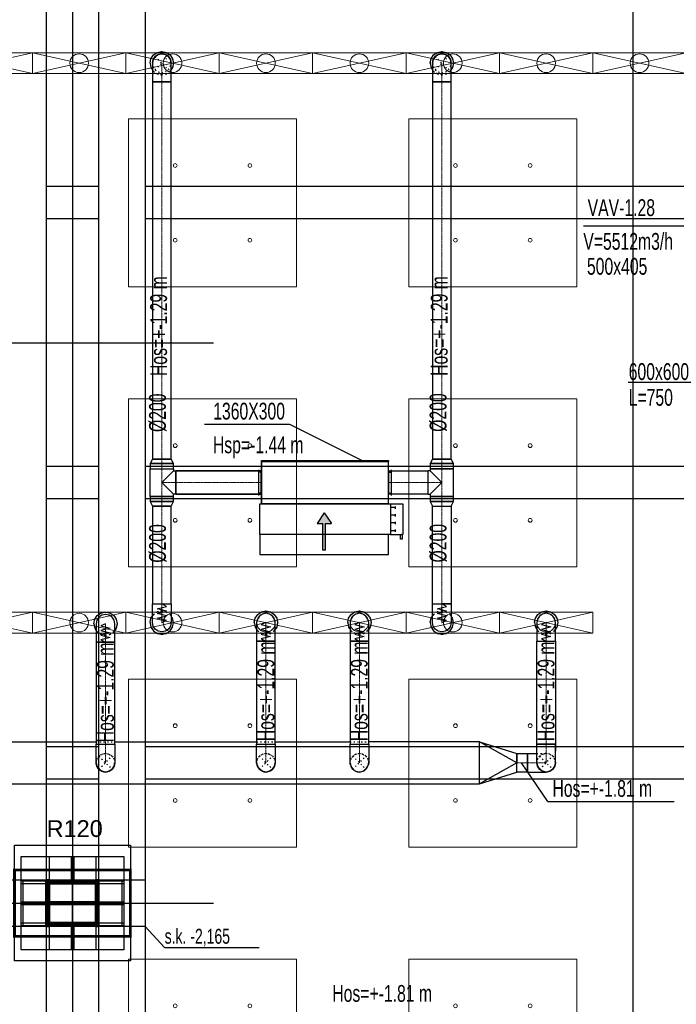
# Model space of a CAD drawing. Header units: centimetres. Extents: x -228435 to 46820, y -89367 to 152985.
# Tile 112 of 252: x -47105 to -40075, y 63916 to 74462. Entities that reach past the tile are written whole.
import ezdxf
from ezdxf.enums import TextEntityAlignment as Align

# ---------------------------------------------------------------- set-up
doc = ezdxf.new("R2010")
doc.units = ezdxf.units.CM
doc.header["$LTSCALE"] = 50
for name, pattern in [('CADVENT_CENTERLINE', [9.9, 7.4, -1, 0.5, -1]), ('CADVENT_HIDDEN', [0.8, 0.25, -0.55]), ('Kondygnacja  -0_5$0$HIDDEN', [9.525, 6.35, -3.175]), ('Kondygnacja  -0_5$0$HIDDEN2', [4.7625, 3.175, -1.5875]), ('Osie rzutów$0$DASHDOT2', [12.7, 6.35, -3.175, 0, -3.175])]:
    doc.linetypes.add(name, pattern=pattern)
for name, color, linetype in [('01-103-Went PP_poziom-0_5$0$L_Nawiew', 3, 'Continuous'), ('bgde-nawiewDETAILS', 1, 'Continuous'), ('bgde-nawiewEXP', 1, 'Continuous'), ('bgde-nawiewHIDDEN', 1, 'Continuous'), ('bgde-tekst', 7, 'Continuous'), ('bgde-wywiewSOL', 5, 'Continuous'), ('bgde_VAV', 7, 'Continuous'), ('bgde_wymiary tłumik VAV', 7, 'Continuous'), ('Kondygnacja  -0_5$0$ARCH_GK', 8, 'Continuous'), ('Kondygnacja  -0_5$0$ARCH_INFO_ODPORNOŚĆ OGNIOWA', 8, 'Continuous'), ('Kondygnacja  -0_5$0$ARCH_KONSTR_POWYŻEJ RZUTU', 8, 'Kondygnacja  -0_5$0$HIDDEN'), ('Kondygnacja  -0_5$0$ARCH_KONSTR_POWYŻEJ RZUTU_IST', 8, 'Kondygnacja  -0_5$0$HIDDEN2'), ('Kondygnacja  -0_5$0$ARCH_KONSTRUKCJA_NIEWIDOCZNA', 8, 'Continuous'), ('Kondygnacja  -0_5$0$ARCH_OKŁADZINA', 8, 'Continuous'), ('Kondygnacja  -0_5$0$ARCH_SŁUPY', 8, 'Continuous'), ('Osie rzutów$0$ARCH_INFO_OSIE_IST', 8, 'Osie rzutów$0$DASHDOT2'), ('Osie rzutów$0$ARCH_INFO_OSIE_OPISY_IST', 8, 'Continuous')]:
    doc.layers.add(name, color=color, linetype=linetype)
for name, color, linetype, lineweight in [('bgde-nawiewCEN', 7, 'Continuous', 13), ('bgde_nawiewnik', 11, 'Continuous', 5), ('SU Lampy kwadratowe  -05$0$ARCH_SUFITY_PODWIESZANE', 8, 'Continuous', 9)]:
    doc.layers.add(name, color=color, linetype=linetype, lineweight=lineweight)
doc.styles.add('Kondygnacja  -0_5$0$Arial', font='ARIAL.TTF')
doc.styles.add('Kondygnacja  -0_5$0$BIKTS', font='bikromsw.shx', dxfattribs={"width": 0.8})
pattern_1 = [(45, (-1133.3117, -3177.9858), (-0.6735192, 0.6735192), [])]

# ---------------------------------------------------------------- blocks, each defined once
blk = doc.blocks.new('Osie rzutów')
at = {"layer": 'Osie rzutów$0$ARCH_INFO_OSIE_IST', "ltscale": 10}
for p, q in [((7460, 12510), (7460, 4623.26)), ((8060, 12510), (8060, 4623.26)), ((4436.04, 11600), (13655, 11600)), ((7460, 10970), (7460, 11030)), ((4436.04, 11000), (13655, 11000)), ((7490, 11000), (7430, 11000))]:
    blk.add_line(p, q, dxfattribs=at)
blk = doc.blocks.new('SU Lampy kwadratowe  -05$0$moduł sufitu')
at = {"layer": 'SU Lampy kwadratowe  -05$0$ARCH_SUFITY_PODWIESZANE'}
for points in [[(60, -60), (240, -60), (240, -240), (60, -240)], [(360, -60), (540, -60), (540, -240), (360, -240)], [(60, -360), (240, -360), (240, -540), (60, -540)], [(360, -360), (540, -360), (540, -540), (360, -540)]]:
    blk.add_lwpolyline(points, close=True, dxfattribs=at)
for centre in [(110, -110), (190, -110), (410, -110), (490, -110), (110, -190), (190, -190), (410, -190), (490, -190), (110, -410), (190, -410), (410, -410), (490, -410), (110, -490), (190, -490), (410, -490), (490, -490)]:
    blk.add_circle(centre, 2, dxfattribs=at)
blk = doc.blocks.new('SU Lampy kwadratowe  -05')
at = {"layer": 'SU Lampy kwadratowe  -05$0$ARCH_SUFITY_PODWIESZANE'}
for points in [[(7520, 11840), (7700, 11840), (7700, 11660), (7520, 11660)], [(7820, 11840), (8000, 11840), (8000, 11660), (7820, 11660)]]:
    blk.add_lwpolyline(points, close=True, dxfattribs=at)
for centre in [(7570, 11790), (7650, 11790), (7870, 11790), (7950, 11790), (7570, 11710), (7650, 11710), (7870, 11710), (7950, 11710)]:
    blk.add_circle(centre, 2, dxfattribs=at)
for p in [(7460, 11600), (7460, 11000)]:
    blk.add_blockref('SU Lampy kwadratowe  -05$0$moduł sufitu', p, dxfattribs=at)
blk = doc.blocks.new('Kondygnacja  -0_5$0$słup_prostokąt')
at = {"layer": 'Kondygnacja  -0_5$0$ARCH_SŁUPY', "lineweight": 40}
h = blk.add_hatch(dxfattribs=at)
h.set_pattern_fill('ANSI31', color=256, scale=0.3, style=0)
h.set_pattern_definition(pattern_1)
h.paths.add_polyline_path([(36, 34), (39, 34), (39, 84), (36, 84)])
h = blk.add_hatch(dxfattribs=at)
h.set_pattern_fill('ANSI31', color=256, scale=0.3, style=0)
h.set_pattern_definition(pattern_1)
h.paths.add_polyline_path([(89, 80), (89, 83), (39, 83), (39, 80)])
h = blk.add_hatch(dxfattribs=at)
h.set_pattern_fill('ANSI31', color=256, scale=0.3, style=0)
h.set_pattern_definition(pattern_1)
h.paths.add_polyline_path([(89, 34), (92, 34), (92, 84), (89, 84)])
h = blk.add_hatch(dxfattribs=at)
h.set_pattern_fill('ANSI31', color=256, scale=0.3, style=0)
h.set_pattern_definition(pattern_1)
h.paths.add_polyline_path([(89, 57.5), (89, 60.5), (39, 60.5), (39, 57.5)])
h = blk.add_hatch(dxfattribs=at)
h.set_pattern_fill('ANSI31', color=256, scale=0.3, style=0)
h.set_pattern_definition(pattern_1)
h.paths.add_polyline_path([(89, 35), (89, 38), (39, 38), (39, 35)])
at = {"layer": 'Kondygnacja  -0_5$0$ARCH_KONSTRUKCJA_NIEWIDOCZNA'}
blk.add_lwpolyline([(119, 109), (119, 9), (9, 9), (9, 109)], close=True, dxfattribs=at)
for points in [[(36, 109), (36, 84)], [(39, 109), (39, 84)], [(62.5, 109), (62.5, 83)], [(65.5, 109), (65.5, 83)], [(89, 109), (89, 84)], [(92, 109), (92, 84)], [(9, 83), (36, 83)], [(9, 80), (36, 80)], [(92, 83), (119, 83)], [(92, 80), (119, 80)], [(9, 60.5), (36, 60.5)], [(9, 57.5), (36, 57.5)], [(92, 60.5), (119, 60.5)], [(92, 57.5), (119, 57.5)], [(9, 38), (36, 38)], [(9, 35), (36, 35)], [(36, 34), (36, 9)], [(39, 34), (39, 9)], [(62.5, 35), (62.5, 9)], [(65.5, 35), (65.5, 9)], [(89, 34), (89, 9)], [(92, 38), (119, 38)], [(92, 35), (119, 35)], [(92, 34), (92, 9)]]:
    blk.add_lwpolyline(points, dxfattribs=at)
at = {"layer": 'Kondygnacja  -0_5$0$ARCH_OKŁADZINA'}
blk.add_lwpolyline([(2, 121), (126, 121), (126, -3), (2, -3)], close=True, dxfattribs=at)
at = {"layer": 'Kondygnacja  -0_5$0$ARCH_SŁUPY', "lineweight": 40}
for p, q in [((39, 60.5), (89, 60.5)), ((89, 57.5), (39, 57.5))]:
    blk.add_line(p, q, dxfattribs=at)
at = {"layer": 'Kondygnacja  -0_5$0$ARCH_SŁUPY', "lineweight": 30, "const_width": 3}
blk.add_lwpolyline([(2, 94.5), (126, 94.5), (126, 23.5), (2, 23.5)], close=True, dxfattribs=at)
at = {"layer": 'Kondygnacja  -0_5$0$ARCH_SŁUPY', "lineweight": 40}
for points in [[(36, 84), (39, 84), (39, 34), (36, 34)], [(89, 84), (92, 84), (92, 34), (89, 34)]]:
    blk.add_lwpolyline(points, close=True, dxfattribs=at)
for points in [[(89, 83), (39, 83)], [(39, 80), (89, 80)], [(89, 38), (39, 38)], [(39, 35), (89, 35)]]:
    blk.add_lwpolyline(points, dxfattribs=at)
blk = doc.blocks.new('Kondygnacja  -0_5$0$konstrukcja istniejąca -0.5')
at = {"layer": 'Kondygnacja  -0_5$0$ARCH_KONSTR_POWYŻEJ RZUTU_IST', "ltscale": 10}
for p, q in [((7432, 12175), (7432, 11025)), ((7432, 10975), (7432, 9825))]:
    blk.add_line(p, q, dxfattribs=at)
for points in [[(7488, 12175), (7488, 11025)], [(7538, 12175), (7538, 11025)], [(7432, 11767.9), (7488, 11767.9)], [(7538, 11767.9), (8582, 11767.9)], [(7488, 11732.9), (7432, 11732.9)], [(8582, 11732.9), (7538, 11732.9)], [(7432, 11467.9), (7488, 11467.9)], [(7538, 11467.9), (8582, 11467.9)], [(7488, 11432.9), (7432, 11432.9)], [(8582, 11432.9), (7538, 11432.9)], [(7432, 11167.9), (7488, 11167.9)], [(7538, 11167.9), (8582, 11167.9)], [(7488, 11132.9), (7432, 11132.9)], [(8582, 11132.9), (7538, 11132.9)], [(7538, 10975), (7382, 10975), (7382, 11025), (7538, 11025), (7538, 10975)], [(7488, 10975), (7488, 9825)], [(7538, 10975), (7538, 9825)]]:
    blk.add_lwpolyline(points, dxfattribs=at)
at = {"layer": 'Kondygnacja  -0_5$0$ARCH_KONSTR_POWYŻEJ RZUTU_IST', "ltscale": 10, "elevation": 0}
for points in [[(7407, 11025), (7407, 10975)], [(7513, 11025), (7513, 10975)]]:
    blk.add_lwpolyline(points, dxfattribs=at)
at = {"layer": 'Kondygnacja  -0_5$0$ARCH_KONSTR_POWYŻEJ RZUTU_IST'}
blk.add_lwpolyline([(7538, 10975), (7558.7, 10952.5), (7659.8, 10952.5)], dxfattribs=at)
at = {"layer": 'Kondygnacja  -0_5$0$ARCH_KONSTR_POWYŻEJ RZUTU_IST', "style": 'Kondygnacja  -0_5$0$BIKTS', "width": 0.7}
blk.add_text('s.k. -2,165', height=16, dxfattribs=at).set_placement((7558.7, 10956.5))
blk = doc.blocks.new('*a430')
at = {"layer": 'bgde-tekst'}
blk.add_line((0, 0), (911, 0), dxfattribs=at)
blk = doc.blocks.new('*a437')
at = {"layer": 'bgde-tekst'}
blk.add_line((0, 0), (1352, 0), dxfattribs=at)
blk = doc.blocks.new('A$C066D7839')
at = {"layer": 'bgde_nawiewnik'}
for p, q in [((-50, -11.15), (-50, 11.15)), ((-50, 11.15), (50, 11.15)), ((-50, -11.15), (50, 11.15)), ((50, -11.15), (-50, 11.15)), ((50, 11.15), (50, -11.15)), ((50, -11.15), (-50, -11.15))]:
    blk.add_line(p, q, dxfattribs=at)
blk.add_circle((0, 0), 10, dxfattribs=at)
blk = doc.blocks.new('A$C5B3E7367')
at = {"layer": '01-103-Went PP_poziom-0_5$0$L_Nawiew'}
h = blk.add_hatch(color=256, dxfattribs=at)
h.paths.add_polyline_path([(215, 704), (215, 674), (332, 674), (332, 612), (446, 689), (332, 766), (332, 704)])
h.paths.add_polyline_path([(48, 704), (48, 674), (215, 674), (215, 704)])
for p, q in [((215, 1525), (165, 1525)), ((165, 1525), (165, 1505)), ((165, 1505), (215, 1505)), ((215, 1400), (215, 1530)), ((545, 1530), (215, 1530)), ((215, 1530), (215, 1515)), ((545, 1400), (545, 1530)), ((0, 1378), (215, 1378)), ((0, 0), (0, 1378)), ((545, 1400), (215, 1400)), ((215, 1400), (215, 1378)), ((215, 1378), (215, 0)), ((244, 1452), (269, 1452)), ((256, 1452), (256, 1400)), ((326, 1452), (351, 1452)), ((339, 1452), (339, 1400)), ((409, 1452), (434, 1452)), ((421, 1452), (421, 1400)), ((491, 1452), (516, 1452)), ((504, 1452), (504, 1400)), ((545, 0), (545, 1400)), ((446, 689), (332, 766)), ((332, 704), (332, 766)), ((48, 704), (332, 704)), ((48, 704), (48, 674)), ((48, 674), (332, 674)), ((446, 689), (332, 612)), ((332, 612), (332, 674)), ((215, 0), (0, 0)), ((215, 0), (545, 0))]:
    blk.add_line(p, q, dxfattribs=at)
blk = doc.blocks.new('A$C53CA46B8')
at = {"layer": 'bgde-wywiewSOL'}
for p, q in [((200, 481), (-250, 481)), ((-250, 481), (-250, -879)), ((113, 511), (-162, 511)), ((-137, 481), (-137, 511)), ((88, 481), (88, 511)), ((200, 481), (200, -879)), ((200, -879), (-250, -879)), ((113, -909), (-162, -909)), ((-137, -879), (-137, -909)), ((88, -879), (88, -909))]:
    blk.add_line(p, q, dxfattribs=at)
at = {"layer": '01-103-Went PP_poziom-0_5$0$L_Nawiew'}
blk.add_blockref('A$C5B3E7367', (-795, -894), dxfattribs=at)

msp = doc.modelspace()

# ---------------------------------------------------------------- linework, layer by layer
at = {"layer": 'bgde-nawiewCEN', "linetype": 'CADVENT_CENTERLINE', "ltscale": 0.06}
for p, q in [((-45583.864, 73796.017), (-45583.864, 73996.017)), ((-42585.602, 73796.017), (-42585.602, 73996.017)), ((-45583.864, 69755.022), (-45583.864, 73796.017)), ((-42585.602, 69755.022), (-42585.602, 73796.017)), ((-45583.864, 69652.022), (-45583.864, 69755.022)), ((-42585.602, 69652.022), (-42585.602, 69755.022)), ((-45583.864, 69652.022), (-45583.864, 69504.022)), ((-42585.602, 69652.022), (-42585.602, 69504.022)), ((-45583.864, 69504.022), (-45583.864, 69356.022)), ((-45433.864, 69504.022), (-45583.864, 69504.022)), ((-45433.864, 69504.022), (-44521.109, 69504.022)), ((-44517.109, 69504.022), (-44521.109, 69504.022)), ((-43157.109, 69504.022), (-43153.109, 69504.022)), ((-42735.602, 69504.022), (-43153.109, 69504.022)), ((-42735.602, 69504.022), (-42585.602, 69504.022)), ((-42585.602, 69504.022), (-42585.602, 69356.022)), ((-45583.864, 69356.022), (-45583.864, 69253.022)), ((-42585.602, 69356.022), (-42585.602, 69253.022)), ((-45583.864, 69253.022), (-45583.864, 68203.935)), ((-42585.602, 69253.022), (-42585.602, 68203.935)), ((-45583.864, 68203.935), (-45583.864, 68185.239)), ((-45583.864, 68185.239), (-45583.864, 68134.128)), ((-45583.864, 68134.128), (-45583.864, 68106.335)), ((-42585.602, 68203.935), (-42585.602, 68185.239)), ((-42585.602, 68185.239), (-42585.602, 68134.128)), ((-42585.602, 68134.128), (-42585.602, 68106.335)), ((-45583.864, 68106.335), (-45583.864, 68082.809)), ((-45583.864, 68082.809), (-45583.864, 68063.194)), ((-45583.864, 68063.194), (-45583.864, 68047.135)), ((-45583.864, 68047.135), (-45583.864, 68034.276)), ((-45583.864, 68034.276), (-45583.864, 68024.261)), ((-45583.864, 68024.261), (-45583.864, 68016.735)), ((-42585.602, 68106.335), (-42585.602, 68082.809)), ((-42585.602, 68082.809), (-42585.602, 68063.194)), ((-42585.602, 68063.194), (-42585.602, 68047.135)), ((-42585.602, 68047.135), (-42585.602, 68034.276)), ((-42585.602, 68034.276), (-42585.602, 68024.261)), ((-42585.602, 68024.261), (-42585.602, 68016.735)), ((-46186.383, 67992.045), (-46186.383, 67992.518)), ((-46186.383, 67990.923), (-46186.383, 67992.045)), ((-46186.383, 67988.737), (-46186.383, 67990.923)), ((-46186.383, 67985.134), (-46186.383, 67988.737)), ((-46186.383, 67979.758), (-46186.383, 67985.134)), ((-46186.383, 67972.256), (-46186.383, 67979.758)), ((-46186.383, 67962.273), (-46186.383, 67972.256)), ((-46186.383, 67949.454), (-46186.383, 67962.273)), ((-46186.383, 67933.446), (-46186.383, 67949.454)), ((-46186.383, 67913.893), (-46186.383, 67933.446)), ((-45583.864, 68016.735), (-45583.864, 68011.342)), ((-45583.864, 68011.342), (-45583.864, 68007.728)), ((-45583.864, 68007.728), (-45583.864, 68005.535)), ((-45583.864, 68005.535), (-45583.864, 68004.409)), ((-45583.864, 68004.409), (-45583.864, 68003.935)), ((-44468.407, 68003.485), (-44468.407, 68003.959)), ((-44468.407, 68002.359), (-44468.407, 68003.485)), ((-44468.407, 68000.166), (-44468.407, 68002.359)), ((-44468.407, 67996.552), (-44468.407, 68000.166)), ((-44468.407, 67991.159), (-44468.407, 67996.552)), ((-44468.407, 67983.633), (-44468.407, 67991.159)), ((-44468.407, 67973.618), (-44468.407, 67983.633)), ((-44468.407, 67960.759), (-44468.407, 67973.618)), ((-44468.407, 67944.7), (-44468.407, 67960.759)), ((-44468.407, 67925.085), (-44468.407, 67944.7)), ((-44468.407, 67901.559), (-44468.407, 67925.085)), ((-43468.407, 68003.485), (-43468.407, 68003.959)), ((-43468.407, 68002.359), (-43468.407, 68003.485)), ((-43468.407, 68000.166), (-43468.407, 68002.359)), ((-43468.407, 67996.552), (-43468.407, 68000.166)), ((-43468.407, 67991.159), (-43468.407, 67996.552)), ((-43468.407, 67983.633), (-43468.407, 67991.159)), ((-43468.407, 67973.618), (-43468.407, 67983.633)), ((-43468.407, 67960.759), (-43468.407, 67973.618)), ((-43468.407, 67944.7), (-43468.407, 67960.759)), ((-43468.407, 67925.085), (-43468.407, 67944.7)), ((-43468.407, 67901.559), (-43468.407, 67925.085)), ((-42585.602, 68016.735), (-42585.602, 68011.342)), ((-42585.602, 68011.342), (-42585.602, 68007.728)), ((-42585.602, 68007.728), (-42585.602, 68005.535)), ((-42585.602, 68005.535), (-42585.602, 68004.409)), ((-42585.602, 68004.409), (-42585.602, 68003.935)), ((-41468.407, 68003.485), (-41468.407, 68003.959)), ((-41468.407, 68002.359), (-41468.407, 68003.485)), ((-41468.407, 68000.166), (-41468.407, 68002.359)), ((-41468.407, 67996.552), (-41468.407, 68000.166)), ((-41468.407, 67991.159), (-41468.407, 67996.552)), ((-41468.407, 67983.633), (-41468.407, 67991.159)), ((-41468.407, 67973.618), (-41468.407, 67983.633)), ((-41468.407, 67960.759), (-41468.407, 67973.618)), ((-41468.407, 67944.7), (-41468.407, 67960.759)), ((-41468.407, 67925.085), (-41468.407, 67944.7)), ((-41468.407, 67901.559), (-41468.407, 67925.085)), ((-46186.383, 67890.441), (-46186.383, 67913.893)), ((-46186.383, 67862.736), (-46186.383, 67890.441)), ((-46186.383, 67811.786), (-46186.383, 67862.736)), ((-46186.383, 67793.149), (-46186.383, 67811.786)), ((-44468.407, 67873.766), (-44468.407, 67901.559)), ((-44468.407, 67822.655), (-44468.407, 67873.766)), ((-44468.407, 67803.959), (-44468.407, 67822.655)), ((-43468.407, 67873.766), (-43468.407, 67901.559)), ((-43468.407, 67822.655), (-43468.407, 67873.766)), ((-43468.407, 67803.959), (-43468.407, 67822.655)), ((-41468.407, 67873.766), (-41468.407, 67901.559)), ((-41468.407, 67822.655), (-41468.407, 67873.766)), ((-41468.407, 67803.959), (-41468.407, 67822.655)), ((-46186.383, 67793.149), (-46186.383, 66703.992)), ((-44468.407, 67803.959), (-44468.407, 66703.992)), ((-43468.407, 67803.959), (-43468.407, 66703.992)), ((-41468.407, 67803.959), (-41468.407, 66703.992)), ((-46186.383, 66703.992), (-46186.383, 66503.992)), ((-44468.407, 66703.992), (-44468.407, 66503.992)), ((-43468.407, 66703.992), (-43468.407, 66503.992)), ((-41468.407, 66703.992), (-41468.407, 66503.992)), ((-41668.407, 66503.992), (-41783.356, 66503.992)), ((-41668.407, 66503.992), (-41468.407, 66503.992))]:
    msp.add_line(p, q, dxfattribs=at)
at = {"layer": 'bgde-nawiewDETAILS', "linetype": 'CADVENT_HIDDEN'}
for p, q in [((-45654.575, 73925.307), (-45513.154, 74066.728)), ((-45654.575, 74066.728), (-45513.154, 73925.307)), ((-42656.312, 73925.307), (-42514.891, 74066.728)), ((-42656.312, 74066.728), (-42514.891, 73925.307)), ((-46257.094, 66433.282), (-46115.673, 66574.703)), ((-46257.094, 66574.703), (-46115.673, 66433.282)), ((-44539.118, 66433.282), (-44397.697, 66574.703)), ((-44539.118, 66574.703), (-44397.697, 66433.282)), ((-43539.118, 66433.282), (-43397.697, 66574.703)), ((-43539.118, 66574.703), (-43397.697, 66433.282)), ((-41539.118, 66433.282), (-41397.697, 66574.703)), ((-41539.118, 66574.703), (-41397.697, 66433.282))]:
    msp.add_line(p, q, dxfattribs=at)
at = {"layer": 'bgde-nawiewEXP', "linetype": 'Continuous'}
for points in [[(-45708.864, 73996.017), (-45699.349, 74043.853), (-45672.253, 74084.406), (-45631.7, 74111.502), (-45583.864, 74121.017), (-45536.029, 74111.502), (-45495.476, 74084.406), (-45468.38, 74043.853), (-45458.864, 73996.017), (-45468.38, 73948.182), (-45483.864, 73925.007)], [(-45683.864, 73996.017), (-45676.252, 74034.286), (-45654.575, 74066.728), (-45622.133, 74088.405), (-45583.864, 74096.017), (-45545.596, 74088.405), (-45513.154, 74066.728), (-45491.476, 74034.286), (-45483.864, 73996.017)], [(-42710.602, 73996.017), (-42701.087, 74043.853), (-42673.99, 74084.406), (-42633.437, 74111.502), (-42585.602, 74121.017), (-42537.766, 74111.502), (-42497.213, 74084.406), (-42470.117, 74043.853), (-42460.602, 73996.017), (-42470.117, 73948.182), (-42485.602, 73925.007)], [(-42685.602, 73996.017), (-42677.99, 74034.286), (-42656.312, 74066.728), (-42623.87, 74088.405), (-42585.602, 74096.017), (-42547.333, 74088.405), (-42514.891, 74066.728), (-42493.214, 74034.286), (-42485.602, 73996.017)], [(-45708.864, 73996.017), (-45699.349, 73948.182), (-45683.864, 73925.007)], [(-42710.602, 73996.017), (-42701.087, 73948.182), (-42685.602, 73925.007)], [(-45708.864, 69356.022), (-45708.864, 69652.022), (-45458.864, 69652.022), (-45458.864, 69629.022)], [(-45708.864, 69356.022), (-45458.864, 69356.022), (-45458.864, 69379.022), (-45583.864, 69504.022), (-45458.864, 69629.022), (-45433.864, 69629.022), (-45433.864, 69379.022), (-45458.864, 69379.022)], [(-45433.864, 69379.022), (-45433.864, 69629.022), (-44521.109, 69629.022)], [(-44521.109, 69629.022), (-45433.864, 69629.022)], [(-44521.109, 69551.858), (-44521.109, 69629.022)], [(-44521.109, 69379.022), (-44521.109, 69629.022), (-44517.109, 69629.022)], [(-44521.109, 69629.022), (-44521.109, 69619.507)], [(-43157.109, 69379.022), (-43153.109, 69379.022), (-43153.109, 69629.022), (-43157.109, 69629.022)], [(-42710.602, 69379.022), (-42585.602, 69504.022), (-42710.602, 69629.022)], [(-44521.109, 69551.858), (-44521.109, 69504.022)], [(-44521.109, 69504.022), (-44521.109, 69551.858)], [(-44521.109, 69388.537), (-44521.109, 69504.022)], [(-44521.109, 69504.022), (-44521.109, 69456.187)], [(-45433.864, 69379.022), (-44521.109, 69379.022)], [(-44521.109, 69379.022), (-45433.864, 69379.022)], [(-44521.109, 69388.537), (-44521.109, 69379.022)], [(-44521.109, 69379.022), (-44521.109, 69388.537)], [(-44521.109, 69379.022), (-44517.109, 69379.022)], [(-42685.602, 68203.935), (-42685.602, 69253.022), (-42485.602, 69253.022), (-42485.602, 68203.935), (-42585.602, 68203.935)], [(-44593.407, 68003.959), (-44583.892, 68051.794), (-44556.796, 68092.347), (-44516.243, 68119.444), (-44468.407, 68128.959), (-44420.572, 68119.444), (-44380.019, 68092.347), (-44352.922, 68051.794), (-44343.407, 68003.959), (-44352.922, 67956.123), (-44368.407, 67932.949)], [(-43593.407, 68003.959), (-43583.892, 68051.794), (-43556.796, 68092.347), (-43516.243, 68119.444), (-43468.407, 68128.959), (-43420.572, 68119.444), (-43380.019, 68092.347), (-43352.922, 68051.794), (-43343.407, 68003.959), (-43352.922, 67956.123), (-43368.407, 67932.949)], [(-42685.602, 68203.935), (-42547.333, 68203.935)], [(-41593.407, 68003.959), (-41583.892, 68051.794), (-41556.796, 68092.347), (-41516.243, 68119.444), (-41468.407, 68128.959), (-41420.572, 68119.444), (-41380.019, 68092.347), (-41352.922, 68051.794), (-41343.407, 68003.959), (-41352.922, 67956.123), (-41368.407, 67932.949)], [(-46311.383, 67992.518), (-46301.868, 68040.353), (-46274.772, 68080.906), (-46234.219, 68108.003), (-46186.383, 68117.518), (-46138.548, 68108.003), (-46097.995, 68080.906), (-46070.898, 68040.353), (-46061.383, 67992.518), (-46070.898, 67944.683), (-46086.383, 67921.508)], [(-45708.864, 68003.935), (-45699.349, 67956.1), (-45672.253, 67915.547), (-45631.7, 67888.45), (-45583.864, 67878.935), (-45536.029, 67888.45), (-45495.476, 67915.547), (-45468.38, 67956.1), (-45458.864, 68003.935), (-45468.38, 68051.77), (-45483.864, 68074.945)], [(-45708.864, 68003.935), (-45699.349, 68051.77), (-45683.864, 68074.945)], [(-42710.602, 68003.935), (-42701.087, 67956.1), (-42673.99, 67915.547), (-42633.437, 67888.45), (-42585.602, 67878.935), (-42537.766, 67888.45), (-42497.213, 67915.547), (-42470.117, 67956.1), (-42460.602, 68003.935), (-42470.117, 68051.77), (-42485.602, 68074.945)], [(-42710.602, 68003.935), (-42701.087, 68051.77), (-42685.602, 68074.945)], [(-41568.407, 66503.992), (-41568.407, 66703.992), (-41430.139, 66703.992), (-41430.139, 66703.992), (-41568.407, 66703.992), (-41568.407, 67803.959), (-41368.407, 67803.959), (-41368.407, 68003.959), (-41376.019, 68042.227), (-41397.697, 68074.67), (-41430.139, 68096.347), (-41468.407, 68103.959), (-41506.676, 68096.347), (-41539.118, 68074.67), (-41560.795, 68042.227), (-41568.407, 68003.959), (-41568.407, 67803.959), (-41368.407, 67803.959), (-41368.407, 66703.992), (-41430.139, 66703.992), (-41430.139, 66703.992), (-41368.407, 66703.992), (-41368.407, 66664.974)], [(-46311.383, 67992.518), (-46301.868, 67944.683), (-46286.383, 67921.508)], [(-44593.407, 68003.959), (-44583.892, 67956.123), (-44568.407, 67932.949)], [(-43593.407, 68003.959), (-43583.892, 67956.123), (-43568.407, 67932.949)], [(-41593.407, 68003.959), (-41583.892, 67956.123), (-41568.407, 67932.949)], [(-43568.407, 66503.992), (-43568.407, 66703.992), (-43368.407, 66703.992), (-43368.407, 67803.959), (-43568.407, 67803.959), (-43568.407, 66703.992), (-43368.407, 66703.992), (-43368.407, 66503.992), (-43372.167, 66485.091)], [(-52848.662, 66278.992), (-42183.356, 66278.992), (-42183.356, 66728.992), (-41783.356, 66603.992), (-41783.356, 66503.992), (-42183.356, 66728.992), (-43368.407, 66728.992)], [(-48479.651, 66728.992), (-46286.383, 66728.992)], [(-46086.383, 66728.992), (-44568.407, 66728.992)], [(-44368.407, 66728.992), (-43568.407, 66728.992)], [(-42183.356, 66278.992), (-42183.356, 66728.992)], [(-41368.407, 66507.835), (-41368.407, 66703.992)], [(-41368.407, 66664.974), (-41368.407, 66627.456)], [(-41668.407, 66403.992), (-41668.407, 66603.992), (-41568.407, 66603.992)], [(-46286.383, 66503.992), (-46278.771, 66465.724), (-46271.695, 66455.133)], [(-46284.921, 66486.956), (-46284.601, 66499.69)], [(-46284.921, 66486.956), (-46270.901, 66450.544), (-46259.107, 66438.141)], [(-46266.603, 66447.513), (-46257.094, 66433.282), (-46224.652, 66411.604), (-46212.159, 66409.119)], [(-46129.904, 66423.773), (-46115.673, 66433.282), (-46093.995, 66465.724), (-46091.51, 66478.217)], [(-46113.89, 66437.584), (-46104.66, 66446.362), (-46088.826, 66482.023), (-46088.396, 66499.133)], [(-46089.722, 66487.205), (-46086.383, 66503.992)], [(-44568.407, 66503.992), (-44560.795, 66465.724), (-44554.046, 66455.623)], [(-44567.065, 66487.663), (-44566.672, 66499.804)], [(-44567.065, 66487.663), (-44553.306, 66451.151), (-44541.147, 66438.179)], [(-44548.996, 66448.065), (-44539.118, 66433.282), (-44506.676, 66411.604), (-44494.761, 66409.234)], [(-44412.48, 66423.404), (-44397.697, 66433.282), (-44376.019, 66465.724), (-44373.649, 66477.638)], [(-44395.962, 66437.47), (-44387.099, 66445.778), (-44371.01, 66481.324), (-44370.436, 66499.095)], [(-44371.876, 66486.554), (-44368.407, 66503.992)], [(-43568.407, 66503.992), (-43560.795, 66465.724), (-43554.748, 66456.674)], [(-43568.407, 66503.992), (-43560.795, 66465.724), (-43539.118, 66433.282), (-43549.825, 66449.306)], [(-43567.308, 66489.207), (-43566.787, 66500.079)], [(-43567.308, 66489.207), (-43554.122, 66452.485), (-43541.164, 66438.22)], [(-43397.697, 66433.282), (-43376.019, 66465.724), (-43368.407, 66503.992)], [(-43397.697, 66433.282), (-43376.019, 66465.724), (-43373.896, 66476.399)], [(-43396.076, 66437.195), (-43388.019, 66444.513), (-43371.377, 66479.804), (-43370.453, 66499.054)], [(-41668.407, 66403.992), (-41468.407, 66403.992), (-41506.676, 66411.604), (-41539.118, 66433.282), (-41560.795, 66465.724), (-41568.407, 66503.992), (-41560.795, 66465.724), (-41539.118, 66433.282), (-41506.676, 66411.604), (-41468.407, 66403.992), (-41430.139, 66411.604), (-41397.697, 66433.282), (-41376.019, 66465.724), (-41368.407, 66503.992), (-41376.019, 66465.724), (-41397.697, 66433.282), (-41430.139, 66411.604), (-41468.407, 66403.992), (-41506.676, 66411.604), (-41539.118, 66433.282)], [(-41568.407, 66503.992), (-41560.795, 66465.724), (-41539.118, 66433.282), (-41506.676, 66411.604)], [(-41468.407, 66403.992), (-41430.139, 66411.604), (-41397.697, 66433.282), (-41376.019, 66465.724), (-41368.407, 66503.992)], [(-41368.407, 66503.992), (-41376.019, 66465.724)], [(-41368.407, 66507.835), (-41368.407, 66503.992)], [(-41368.407, 66503.992), (-41368.407, 66507.835)], [(-46252.791, 66431.499), (-46244.014, 66422.269), (-46208.353, 66406.435), (-46191.242, 66406.005)], [(-46203.17, 66407.331), (-46186.383, 66403.992), (-46148.115, 66411.604), (-46137.524, 66418.681)], [(-46182.081, 66405.775), (-46169.347, 66405.454), (-46132.935, 66419.475), (-46120.532, 66431.269)], [(-44534.93, 66431.547), (-44526.622, 66422.684), (-44491.075, 66406.595), (-44473.305, 66406.021)], [(-44485.845, 66407.461), (-44468.407, 66403.992), (-44430.139, 66411.604), (-44420.038, 66418.353)], [(-44464.219, 66405.727), (-44452.078, 66405.335), (-44415.566, 66419.094), (-44402.594, 66431.253)], [(-43539.118, 66433.282), (-43506.676, 66411.604), (-43496, 66409.481)], [(-43539.118, 66433.282), (-43506.676, 66411.604), (-43468.407, 66403.992), (-43487.309, 66407.752)], [(-43535.205, 66431.661), (-43527.886, 66423.604), (-43492.596, 66406.962), (-43473.346, 66406.038)], [(-43468.407, 66403.992), (-43430.139, 66411.604), (-43397.697, 66433.282), (-43413.721, 66422.575)], [(-43468.407, 66403.992), (-43430.139, 66411.604), (-43421.089, 66417.652)], [(-43464.494, 66405.613), (-43453.622, 66405.091), (-43416.9, 66418.278), (-43402.635, 66431.236)]]:
    msp.add_lwpolyline(points, dxfattribs=at)
for points in [[(-45683.864, 73796.017), (-45483.864, 73796.017), (-45483.864, 73996.017), (-45491.476, 74034.286), (-45513.154, 74066.728), (-45545.596, 74088.405), (-45583.864, 74096.017), (-45622.133, 74088.405), (-45654.575, 74066.728), (-45676.252, 74034.286), (-45683.864, 73996.017), (-45683.864, 73835.035)], [(-42685.602, 73796.017), (-42485.602, 73796.017), (-42485.602, 73996.017), (-42493.214, 74034.286), (-42514.891, 74066.728), (-42547.333, 74088.405), (-42585.602, 74096.017), (-42623.87, 74088.405), (-42656.312, 74066.728), (-42677.99, 74034.286), (-42685.602, 73996.017), (-42685.602, 73835.035)], [(-45683.864, 69755.023), (-45483.864, 69755.023), (-45483.864, 73796.017), (-45683.864, 73796.017)], [(-42685.602, 69755.023), (-42485.602, 69755.023), (-42485.602, 73796.017), (-42685.602, 73796.017)], [(-45708.864, 69706.865), (-45458.864, 69706.865), (-45483.864, 69755.022), (-45683.864, 69755.022)], [(-44517.109, 69279.022), (-43157.109, 69279.022), (-43157.109, 69729.022), (-44517.109, 69729.022), (-44517.109, 69739.022), (-43157.109, 69739.022), (-43157.109, 69729.022), (-44517.109, 69729.022)], [(-42710.602, 69706.865), (-42460.602, 69706.865), (-42485.602, 69755.022), (-42685.602, 69755.022)], [(-45708.864, 69652.023), (-45458.864, 69652.023), (-45458.864, 69706.865), (-45708.864, 69706.865)], [(-43153.109, 69379.022), (-43153.109, 69629.022), (-42735.602, 69629.022), (-42735.602, 69379.022)], [(-42735.602, 69379.022), (-42710.602, 69379.022), (-42710.602, 69356.022), (-42460.602, 69356.022), (-42460.602, 69652.022), (-42710.602, 69652.022), (-42710.602, 69629.022), (-42735.602, 69629.022), (-42735.602, 69388.537)], [(-42710.602, 69652.023), (-42460.602, 69652.023), (-42460.602, 69706.865), (-42710.602, 69706.865)], [(-45708.864, 69301.18), (-45458.864, 69301.18), (-45458.864, 69356.022), (-45708.864, 69356.022)], [(-45708.864, 69301.179), (-45683.864, 69253.022), (-45483.864, 69253.022), (-45458.864, 69301.179), (-45699.349, 69301.179)], [(-42710.602, 69301.18), (-42460.602, 69301.18), (-42460.602, 69356.022), (-42710.602, 69356.022)], [(-42710.602, 69301.179), (-42685.602, 69253.022), (-42485.602, 69253.022), (-42460.602, 69301.179), (-42701.087, 69301.179)], [(-45683.864, 68203.935), (-45483.864, 68203.935), (-45483.864, 69253.022), (-45683.864, 69253.022)], [(-45683.864, 68004.409), (-45683.864, 68203.935), (-45483.864, 68203.935), (-45483.864, 68003.935), (-45491.476, 67965.667), (-45513.154, 67933.224), (-45545.596, 67911.547), (-45583.864, 67903.935), (-45622.133, 67911.547), (-45654.575, 67933.224), (-45676.252, 67965.667), (-45683.864, 68003.935)], [(-42685.602, 68134.128), (-42685.602, 68203.935), (-42485.602, 68203.935), (-42485.602, 68003.935), (-42493.214, 67965.667), (-42514.891, 67933.224), (-42547.333, 67911.547), (-42585.602, 67903.935), (-42623.87, 67911.547), (-42656.312, 67933.224), (-42677.99, 67965.667), (-42685.602, 68003.935), (-42685.602, 68106.335)], [(-46286.383, 67862.736), (-46286.383, 67793.149), (-46086.383, 67793.149), (-46086.383, 67992.518), (-46093.995, 68030.786), (-46115.673, 68063.229), (-46148.115, 68084.906), (-46186.383, 68092.518), (-46224.652, 68084.906), (-46257.094, 68063.229), (-46278.771, 68030.786), (-46286.383, 67992.518), (-46286.383, 67890.441)], [(-44568.407, 67803.959), (-44368.407, 67803.959), (-44368.407, 68003.959), (-44376.019, 68042.227), (-44397.697, 68074.67), (-44430.139, 68096.347), (-44468.407, 68103.959), (-44506.676, 68096.347), (-44539.118, 68074.67), (-44560.795, 68042.227), (-44568.407, 68003.959), (-44568.407, 67822.655)], [(-43568.407, 67803.959), (-43368.407, 67803.959), (-43368.407, 68003.959), (-43376.019, 68042.227), (-43397.697, 68074.67), (-43430.139, 68096.347), (-43468.407, 68103.959), (-43506.676, 68096.347), (-43539.118, 68074.67), (-43560.795, 68042.227), (-43568.407, 68003.959), (-43568.407, 67822.655)], [(-46286.383, 66703.992), (-46086.383, 66703.992), (-46086.383, 67793.149), (-46286.383, 67793.149)], [(-44568.407, 66703.992), (-44368.407, 66703.992), (-44368.407, 67803.959), (-44568.407, 67803.959)], [(-46286.383, 66503.992), (-46286.383, 66703.992), (-46086.383, 66703.992), (-46086.383, 66503.992), (-46093.995, 66465.724), (-46115.673, 66433.282), (-46148.115, 66411.604), (-46186.383, 66403.992), (-46224.652, 66411.604), (-46257.094, 66433.282), (-46278.771, 66465.724)], [(-44568.407, 66503.992), (-44568.407, 66703.992), (-44368.407, 66703.992), (-44368.407, 66503.992), (-44376.019, 66465.724), (-44397.697, 66433.282), (-44430.139, 66411.604), (-44468.407, 66403.992), (-44506.676, 66411.604), (-44539.118, 66433.282), (-44560.795, 66465.724)], [(-41783.356, 66403.992), (-41783.356, 66603.992), (-41668.407, 66603.992), (-41668.407, 66403.992)], [(-42183.356, 66278.992), (-41783.356, 66403.992), (-41783.356, 66503.992)]]:
    msp.add_lwpolyline(points, close=True, dxfattribs=at)
at = {"layer": 'bgde-nawiewEXP'}
for points in [[(-45583.864, 68003.935), (-45533.864, 68025.233), (-45633.864, 68050.595), (-45533.864, 68075.815), (-45633.864, 68101.1), (-45533.864, 68126.635), (-45633.864, 68151.994), (-45533.864, 68177.453), (-45583.864, 68203.935)], [(-42585.602, 68003.935), (-42535.602, 68025.233), (-42635.602, 68050.595), (-42535.602, 68075.815), (-42635.602, 68101.1), (-42535.602, 68126.635), (-42635.602, 68151.994), (-42535.602, 68177.453), (-42585.602, 68203.935)], [(-46186.383, 67992.518), (-46236.383, 67971.287), (-46136.383, 67946.006), (-46236.383, 67920.865), (-46136.383, 67895.66), (-46236.383, 67870.205), (-46136.383, 67844.926), (-46236.383, 67819.548), (-46186.383, 67793.149)], [(-44468.407, 68003.959), (-44518.407, 67982.661), (-44418.407, 67957.299), (-44518.407, 67932.079), (-44418.407, 67906.794), (-44518.407, 67881.259), (-44418.407, 67855.9), (-44518.407, 67830.441), (-44468.407, 67803.959)], [(-43468.407, 68003.959), (-43518.407, 67982.661), (-43418.407, 67957.299), (-43518.407, 67932.079), (-43418.407, 67906.794), (-43518.407, 67881.259), (-43418.407, 67855.9), (-43518.407, 67830.441), (-43468.407, 67803.959)], [(-41468.407, 68003.959), (-41518.407, 67982.661), (-41418.407, 67957.299), (-41518.407, 67932.079), (-41418.407, 67906.794), (-41518.407, 67881.259), (-41418.407, 67855.9), (-41518.407, 67830.441), (-41468.407, 67803.959)]]:
    msp.add_lwpolyline(points, dxfattribs=at)
at = {"layer": 'bgde-nawiewHIDDEN', "linetype": 'CADVENT_HIDDEN'}
for points in [[(-45708.864, 73996.017), (-45699.349, 74043.853), (-45672.253, 74084.406), (-45631.7, 74111.502), (-45583.864, 74121.017), (-45536.029, 74111.502), (-45495.476, 74084.406), (-45468.38, 74043.853), (-45458.864, 73996.017), (-45468.38, 73948.182), (-45495.476, 73907.629), (-45536.029, 73880.532), (-45583.864, 73871.017), (-45631.7, 73880.532), (-45672.253, 73907.629), (-45631.7, 73880.532), (-45583.864, 73871.017), (-45536.029, 73880.532), (-45495.476, 73907.629), (-45483.864, 73925.007)], [(-42710.602, 73996.017), (-42701.087, 74043.853), (-42673.99, 74084.406), (-42633.437, 74111.502), (-42585.602, 74121.017), (-42537.766, 74111.502), (-42497.213, 74084.406), (-42470.117, 74043.853), (-42460.602, 73996.017), (-42470.117, 73948.182), (-42497.213, 73907.629), (-42537.766, 73880.532), (-42585.602, 73871.017), (-42633.437, 73880.532), (-42673.99, 73907.629), (-42633.437, 73880.532), (-42585.602, 73871.017), (-42537.766, 73880.532), (-42497.213, 73907.629), (-42485.602, 73925.007)], [(-45708.864, 73996.017), (-45699.349, 73948.182), (-45672.253, 73907.629), (-45683.864, 73925.007)], [(-45683.864, 73996.017), (-45676.252, 73957.749), (-45654.575, 73925.307), (-45622.133, 73903.629), (-45583.864, 73896.017), (-45545.596, 73903.629), (-45513.154, 73925.307), (-45491.476, 73957.749), (-45483.864, 73996.017)], [(-42710.602, 73996.017), (-42701.087, 73948.182), (-42673.99, 73907.629), (-42685.602, 73925.007)], [(-42685.602, 73996.017), (-42677.99, 73957.749), (-42656.312, 73925.307), (-42623.87, 73903.629), (-42585.602, 73896.017), (-42547.333, 73903.629), (-42514.891, 73925.307), (-42493.214, 73957.749), (-42485.602, 73996.017)], [(-44517.109, 69379.022), (-44517.109, 69629.022)], [(-43157.109, 69379.022), (-43157.109, 69629.022)], [(-45708.864, 68003.935), (-45699.349, 67956.1), (-45672.253, 67915.547), (-45631.7, 67888.45), (-45583.864, 67878.935), (-45536.029, 67888.45), (-45495.476, 67915.547), (-45468.38, 67956.1), (-45458.864, 68003.935), (-45468.38, 68051.77), (-45495.476, 68092.323), (-45536.029, 68119.42), (-45583.864, 68128.935), (-45631.7, 68119.42), (-45672.253, 68092.323), (-45683.864, 68074.945)], [(-45708.864, 68003.935), (-45699.349, 68051.77), (-45672.253, 68092.323), (-45631.7, 68119.42), (-45583.864, 68128.935), (-45536.029, 68119.42), (-45495.476, 68092.323), (-45483.864, 68074.945)], [(-44593.407, 68003.959), (-44583.892, 68051.794), (-44556.796, 68092.347), (-44516.243, 68119.444), (-44468.407, 68128.959), (-44420.572, 68119.444), (-44380.019, 68092.347), (-44352.922, 68051.794), (-44343.407, 68003.959), (-44352.922, 67956.123), (-44380.019, 67915.571), (-44420.572, 67888.474), (-44468.407, 67878.959), (-44516.243, 67888.474), (-44556.796, 67915.571), (-44568.407, 67932.949)], [(-43593.407, 68003.959), (-43583.892, 68051.794), (-43556.796, 68092.347), (-43516.243, 68119.444), (-43468.407, 68128.959), (-43420.572, 68119.444), (-43380.019, 68092.347), (-43352.922, 68051.794), (-43343.407, 68003.959), (-43352.922, 67956.123), (-43380.019, 67915.571), (-43420.572, 67888.474), (-43468.407, 67878.959), (-43516.243, 67888.474), (-43556.796, 67915.571), (-43568.407, 67932.949)], [(-42710.602, 68003.935), (-42701.087, 67956.1), (-42673.99, 67915.547), (-42633.437, 67888.45), (-42585.602, 67878.935), (-42537.766, 67888.45), (-42497.213, 67915.547), (-42470.117, 67956.1), (-42460.602, 68003.935), (-42470.117, 68051.77), (-42497.213, 68092.323), (-42537.766, 68119.42), (-42585.602, 68128.935), (-42633.437, 68119.42), (-42673.99, 68092.323), (-42685.602, 68074.945)], [(-42710.602, 68003.935), (-42701.087, 68051.77), (-42673.99, 68092.323), (-42633.437, 68119.42), (-42585.602, 68128.935), (-42537.766, 68119.42), (-42497.213, 68092.323), (-42485.602, 68074.945)], [(-41593.407, 68003.959), (-41583.892, 68051.794), (-41556.796, 68092.347), (-41516.243, 68119.444), (-41468.407, 68128.959), (-41420.572, 68119.444), (-41380.019, 68092.347), (-41352.922, 68051.794), (-41343.407, 68003.959), (-41352.922, 67956.123), (-41380.019, 67915.571), (-41420.572, 67888.474), (-41468.407, 67878.959), (-41516.243, 67888.474), (-41556.796, 67915.571), (-41568.407, 67932.949)], [(-46311.383, 67992.518), (-46301.868, 68040.353), (-46274.772, 68080.906), (-46234.219, 68108.003), (-46186.383, 68117.518), (-46138.548, 68108.003), (-46097.995, 68080.906), (-46070.898, 68040.353), (-46061.383, 67992.518), (-46070.898, 67944.683), (-46097.995, 67904.13), (-46138.548, 67877.033), (-46186.383, 67867.518), (-46234.219, 67877.033), (-46274.772, 67904.13), (-46286.383, 67921.508)], [(-46311.383, 67992.518), (-46301.868, 67944.683), (-46274.772, 67904.13), (-46234.219, 67877.033), (-46186.383, 67867.518), (-46138.548, 67877.033), (-46097.995, 67904.13), (-46086.383, 67921.508)], [(-44593.407, 68003.959), (-44583.892, 67956.123), (-44556.796, 67915.571), (-44516.243, 67888.474), (-44468.407, 67878.959), (-44420.572, 67888.474), (-44380.019, 67915.571), (-44368.407, 67932.949)], [(-43593.407, 68003.959), (-43583.892, 67956.123), (-43556.796, 67915.571), (-43516.243, 67888.474), (-43468.407, 67878.959), (-43420.572, 67888.474), (-43380.019, 67915.571), (-43368.407, 67932.949)], [(-41593.407, 68003.959), (-41583.892, 67956.123), (-41556.796, 67915.571), (-41516.243, 67888.474), (-41468.407, 67878.959), (-41420.572, 67888.474), (-41380.019, 67915.571), (-41368.407, 67932.949)], [(-46286.383, 66728.992), (-46086.383, 66728.992)], [(-44568.407, 66728.992), (-44368.407, 66728.992)], [(-43568.407, 66728.992), (-43368.407, 66728.992)], [(-46286.383, 66503.992), (-46278.771, 66542.261), (-46257.094, 66574.703), (-46224.652, 66596.38), (-46186.383, 66603.992), (-46148.115, 66596.38), (-46115.673, 66574.703), (-46093.995, 66542.261), (-46086.383, 66503.992)], [(-46284.601, 66499.69), (-46283.94, 66525.962), (-46268.107, 66561.623), (-46239.832, 66588.51), (-46203.42, 66602.531), (-46164.414, 66601.549), (-46128.753, 66585.716), (-46101.865, 66557.441), (-46087.845, 66521.029), (-46088.396, 66499.133)], [(-44568.407, 66503.992), (-44560.795, 66542.261), (-44539.118, 66574.703), (-44506.676, 66596.38), (-44468.407, 66603.992), (-44430.139, 66596.38), (-44397.697, 66574.703), (-44376.019, 66542.261), (-44368.407, 66503.992)], [(-44566.672, 66499.804), (-44565.804, 66526.66), (-44549.716, 66562.207), (-44521.249, 66588.891), (-44484.737, 66602.65), (-44445.739, 66601.389), (-44410.193, 66585.301), (-44383.509, 66556.834), (-44369.75, 66520.322), (-44370.436, 66499.095)], [(-43568.407, 66503.992), (-43560.795, 66542.261), (-43539.118, 66574.703), (-43506.676, 66596.38), (-43468.407, 66603.992), (-43430.139, 66596.38), (-43397.697, 66574.703), (-43376.019, 66542.261), (-43368.407, 66503.992)], [(-43566.787, 66500.079), (-43565.438, 66528.181), (-43548.795, 66563.471), (-43519.915, 66589.707), (-43483.192, 66602.893), (-43444.219, 66601.023), (-43408.928, 66584.38), (-43382.693, 66555.5), (-43369.506, 66518.777), (-43370.453, 66499.054)], [(-41568.407, 66603.992), (-41468.407, 66603.992)], [(-46271.695, 66455.133), (-46266.603, 66447.513)], [(-46091.51, 66478.217), (-46089.722, 66487.205)], [(-44554.046, 66455.623), (-44548.996, 66448.065)], [(-44373.649, 66477.638), (-44371.876, 66486.554)], [(-43554.748, 66456.674), (-43549.825, 66449.306)], [(-43373.896, 66476.399), (-43372.167, 66485.091)], [(-46259.107, 66438.141), (-46252.791, 66431.499)], [(-46212.159, 66409.119), (-46203.17, 66407.331)], [(-46191.242, 66406.005), (-46182.081, 66405.775)], [(-46137.524, 66418.681), (-46129.904, 66423.773)], [(-46120.532, 66431.269), (-46113.89, 66437.584)], [(-44541.147, 66438.179), (-44534.93, 66431.547)], [(-44494.761, 66409.234), (-44485.845, 66407.461)], [(-44473.305, 66406.021), (-44464.219, 66405.727)], [(-44420.038, 66418.353), (-44412.48, 66423.404)], [(-44402.594, 66431.253), (-44395.962, 66437.47)], [(-43541.164, 66438.22), (-43535.205, 66431.661)], [(-43496, 66409.481), (-43487.309, 66407.752)], [(-43473.346, 66406.038), (-43464.494, 66405.613)], [(-43421.089, 66417.652), (-43413.721, 66422.575)], [(-43402.635, 66431.236), (-43396.076, 66437.195)]]:
    msp.add_lwpolyline(points, dxfattribs=at)
msp.add_lwpolyline([(-41568.407, 66503.992), (-41560.795, 66542.261), (-41539.118, 66574.703), (-41506.676, 66596.38), (-41468.407, 66603.992), (-41430.139, 66596.38), (-41397.697, 66574.703), (-41376.019, 66542.261), (-41368.407, 66503.992), (-41376.019, 66542.261), (-41397.697, 66574.703), (-41430.139, 66596.38), (-41468.407, 66603.992), (-41506.676, 66596.38), (-41539.118, 66574.703), (-41560.795, 66542.261)], close=True, dxfattribs=at)
at = {"layer": 'bgde-tekst'}
for points in [[(-44214.862, 70129.443), (-43415.862, 69729.443), (-43415.862, 69729.443)], [(-41451.327, 66088.31), (-41733.48, 66503.992), (-41733.48, 66503.992)]]:
    msp.add_lwpolyline(points, dxfattribs=at)
at = {"layer": 'bgde-tekst', "elevation": 1920}
for points in [[(-44214.862, 70129.443), (-43415.862, 69729.443), (-43415.862, 69729.443)], [(-41451.327, 66088.31), (-41733.48, 66503.992), (-41733.48, 66503.992)]]:
    msp.add_lwpolyline(points, dxfattribs=at)
at = {"layer": 'bgde_VAV'}
msp.add_line((-39994.086, 72251.073, 21.417), (-41067.266, 72251.073, 21.417), dxfattribs=at)
at = {"layer": 'bgde_wymiary tłumik VAV'}
msp.add_line((-40591.241, 70579.218), (-39660.897, 70579.218), dxfattribs=at)
at = {"layer": 'Kondygnacja  -0_5$0$ARCH_GK', "linetype": 'Continuous', "lineweight": -3}
msp.add_line((-45920, 65050), (-45920, 64950), dxfattribs=at)

# ---------------------------------------------------------------- block references
at = {"layer": '01-103-Went PP_poziom-0_5$0$L_Nawiew', "xscale": 10, "yscale": 10, "zscale": 10}
for p in [(-47468.405, 73996.017, 1117.041), (-46468.405, 73996.017, 1117.041), (-45468.405, 73996.017, 1117.041), (-44468.405, 73996.017, 1117.041), (-43468.405, 73996.017, 1117.041), (-42468.405, 73996.017, 1117.041), (-41468.405, 73996.017, 1117.041), (-40468.405, 73996.017, 1117.041), (-47468.405, 68003.959, 1117.041), (-46468.405, 68003.959, 1117.041), (-45468.405, 68003.959, 1117.041), (-44468.405, 68003.959, 1117.041), (-43468.405, 68003.959, 1117.041), (-42468.405, 68003.959, 1117.041), (-41468.405, 68003.959, 1117.041)]:
    msp.add_blockref('A$C066D7839', p, dxfattribs=at)
at = {"layer": '01-103-Went PP_poziom-0_5$0$L_Nawiew', "xscale": -1, "rotation": 270}
msp.add_blockref('A$C53CA46B8', (-43639.722, 69527.592, 2865), dxfattribs=at)
at = {"layer": 'bgde-tekst'}
for name, p in [('*a430', (-45125.862, 70129.443)), ('*a430', (-45125.862, 70129.443, 1920)), ('*a437', (-41451.327, 66088.31)), ('*a437', (-41451.327, 66088.31, 1920))]:
    msp.add_blockref(name, p, dxfattribs=at)
at = {"layer": 'Kondygnacja  -0_5$0$ARCH_KONSTR_POWYŻEJ RZUTU', "xscale": 10, "yscale": 10, "zscale": 10}
msp.add_blockref('Kondygnacja  -0_5$0$konstrukcja istniejąca -0.5', (-121140, -45000), dxfattribs=at)
at = {"layer": 'Kondygnacja  -0_5$0$ARCH_SŁUPY', "xscale": 10, "yscale": 10, "zscale": 10}
msp.add_blockref('Kondygnacja  -0_5$0$słup_prostokąt', (-47180, 64410), dxfattribs=at)
at = {"layer": 'Osie rzutów$0$ARCH_INFO_OSIE_OPISY_IST', "xscale": 10, "yscale": 10, "zscale": 10}
msp.add_blockref('Osie rzutów', (-121140, -45000), dxfattribs=at)
at = {"layer": 'SU Lampy kwadratowe  -05$0$ARCH_SUFITY_PODWIESZANE', "xscale": 10, "yscale": 10, "zscale": 10}
msp.add_blockref('SU Lampy kwadratowe  -05', (-121140, -45000), dxfattribs=at)

# ---------------------------------------------------------------- texts
at = {"layer": 'bgde-tekst', "width": 0.7}
for s, p in [('Hos=+-1.29 m ', (-45527.906, 70645.226, -1080)), ('Hos=+-1.29 m ', (-42523.529, 70647.308, -660)), ('%%c200', (-45539.979, 70045.787, 210)), ('%%c200', (-42535.602, 70047.869, 630)), ('%%c200', (-45539.979, 68646.309, 210)), ('%%c200', (-42535.602, 68648.392, 630)), ('Hos=+-1.29 m ', (-44379.466, 66734.164, -110)), ('Hos=+-1.29 m ', (-43379.466, 66734.164, -110)), ('Hos=+-1.29 m ', (-41379.466, 66734.164, -110)), ('Hos=+-1.29 m ', (-46097.442, 66722.723, -110))]:
    msp.add_text(s, height=180, rotation=90, dxfattribs=at).set_placement(p)
for s, p in [('1360X300', (-44264.862, 70179.443)), ('1360X300', (-44264.862, 70179.443, 1920)), ('Hos=+-1.81 m ', (-42643.56, 63942.678)), ('Hos=+-1.81 m ', (-42643.56, 63942.678, 1920))]:
    msp.add_text(s, height=180, dxfattribs=at).set_placement(p, align=Align.RIGHT)
for s, p in [('Hsp=-1.44 m ', (-45036.191, 69818)), ('Hsp=-1.44 m ', (-45036.191, 69818, 1920)), ('Hos=+-1.81 m ', (-41401.327, 66138.31)), ('Hos=+-1.81 m ', (-41401.327, 66138.31, 1920))]:
    msp.add_text(s, height=180, dxfattribs=at).set_placement(p)
at = {"layer": 'bgde_VAV', "width": 0.7}
for s, p in [('VAV-1.28', (-41024.323, 72359.375, 1941.417)), ('V=5512m3/h', (-41070.732, 71997.567, 1941.417))]:
    msp.add_text(s, height=180, dxfattribs=at).set_placement(p)
at = {"layer": 'bgde_wymiary tłumik VAV', "width": 0.7}
for s, p in [('500x405', (-41031.667, 71730.281, 1920)), ('600x600', (-40584.814, 70602.697, 1920)), ('L=750', (-40584.814, 70327.036, 1920))]:
    msp.add_text(s, height=180, dxfattribs=at).set_placement(p)
at = {"layer": 'Kondygnacja  -0_5$0$ARCH_INFO_ODPORNOŚĆ OGNIOWA', "insert": (-46516.217, 65946.874), "char_height": 180, "width": 533.32525, "attachment_point": 5, "style": 'Kondygnacja  -0_5$0$Arial'}
msp.add_mtext('\\PR120', dxfattribs=at)

doc.saveas('drawing.dxf')
